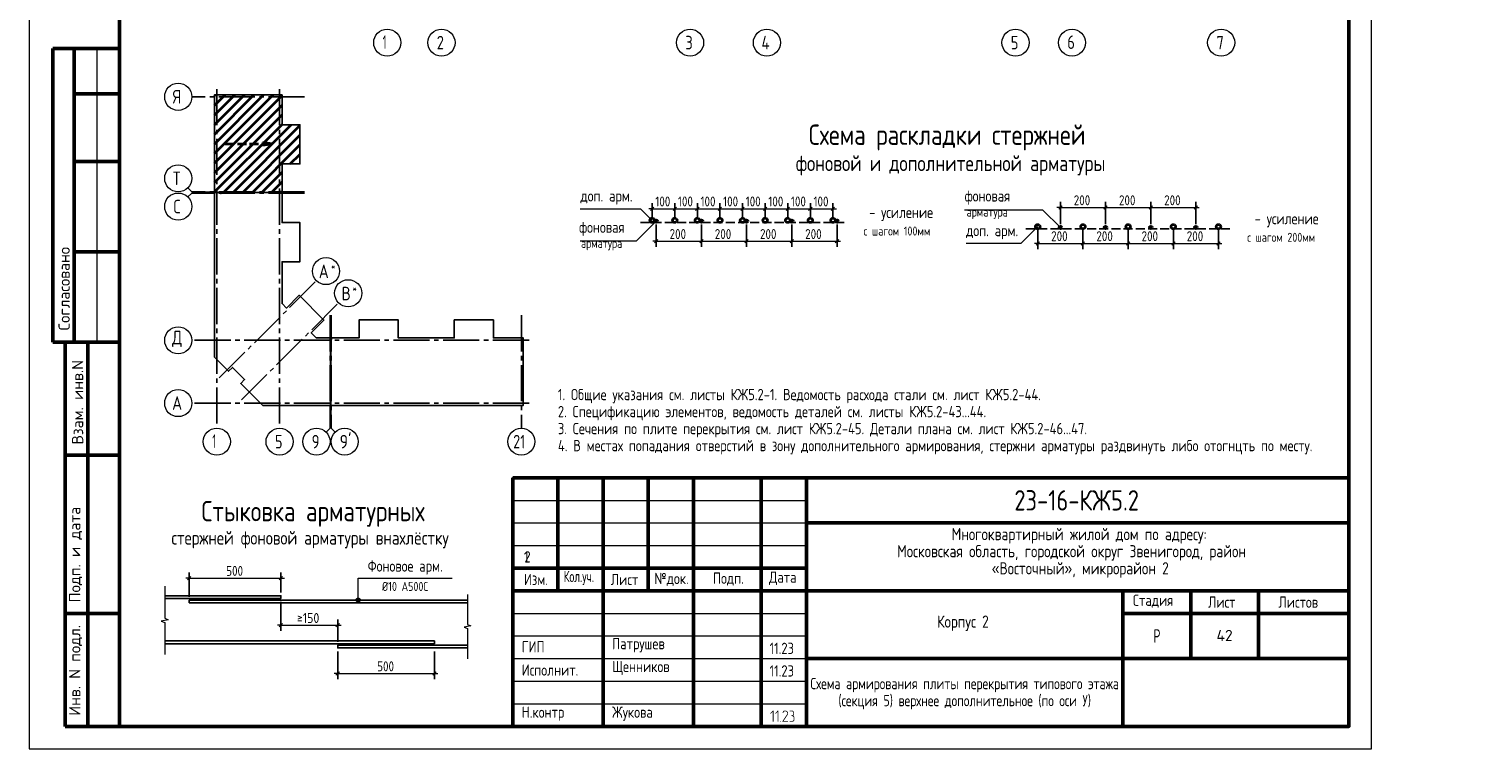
# Model space of a CAD drawing. Header units: millimetres. Extents: x 0 to 32165, y 0 to 42000.
# Tile 1 of 12: x 0 to 32165, y 0 to 15930. Entities that reach past the tile are written whole.
import ezdxf

# ---------------------------------------------------------------- set-up
doc = ezdxf.new("R2010")
doc.units = ezdxf.units.MM
doc.linetypes.add('______2', pattern=[270, 200, -70])
doc.linetypes.add('______5', pattern=[1100, 800, -100, 100, -100])
for name, color, linetype, lineweight in [('Standard', 7, 'Continuous', 25), ('Оси', 40, '______5', 18), ('Примечания', 7, 'Continuous', 25)]:
    doc.layers.add(name, color=color, linetype=linetype, lineweight=lineweight)
doc.styles.add('GOST 2.304-81', font='txt')
doc.styles.add('ISOCPEUR', font='txt')

msp = doc.modelspace()

# ---------------------------------------------------------------- hatches: boundary and pattern name
at = {"layer": 'Standard', "linetype": 'Continuous', "lineweight": 25, "transparency": 33554687}
for points in [[(16472, 610), (16472, 609), (16472, 608), (16472, 607), (16471, 606), (16471, 605), (16471, 605), (16470, 604), (16469, 603), (16468, 602), (16467, 602), (16465, 601), (16463, 601), (16463, 601), (16462, 601), (16461, 601), (16461, 602), (16460, 602), (16459, 602), (16458, 603), (16457, 603), (16456, 604), (16456, 605), (16455, 605), (16455, 606), (16455, 607), (16454, 608), (16454, 609), (16454, 610), (16454, 820), (16416, 782), (16415, 780), (16413, 780), (16412, 779), (16410, 779), (16408, 779), (16407, 780), (16405, 780), (16404, 782), (16402, 783), (16402, 785), (16401, 786), (16401, 788), (16401, 788), (16401, 789), (16401, 790), (16402, 790), (16402, 791), (16402, 792), (16403, 793), (16404, 794), (16457, 848), (16458, 849), (16460, 849), (16461, 850), (16463, 850), (16465, 850), (16466, 849), (16468, 849), (16469, 848), (16470, 847), (16470, 846), (16471, 846), (16471, 845), (16472, 844), (16472, 843), (16472, 842), (16472, 841)], [(16578, 610), (16578, 609), (16578, 608), (16578, 607), (16578, 606), (16578, 605), (16577, 605), (16577, 604), (16576, 603), (16575, 602), (16573, 602), (16572, 601), (16570, 601), (16569, 601), (16569, 601), (16568, 601), (16567, 602), (16566, 602), (16565, 602), (16565, 603), (16563, 603), (16563, 604), (16562, 605), (16562, 605), (16561, 606), (16561, 607), (16561, 608), (16561, 609), (16561, 610), (16561, 820), (16523, 782), (16521, 780), (16520, 780), (16518, 779), (16517, 779), (16515, 779), (16513, 780), (16512, 780), (16510, 782), (16509, 783), (16508, 785), (16508, 786), (16508, 788), (16508, 788), (16508, 789), (16508, 790), (16508, 790), (16509, 791), (16509, 792), (16510, 793), (16510, 794), (16563, 848), (16565, 849), (16566, 849), (16568, 850), (16569, 850), (16571, 850), (16573, 849), (16574, 849), (16576, 848), (16576, 847), (16577, 846), (16577, 846), (16578, 845), (16578, 844), (16578, 843), (16578, 842), (16578, 841)], [(16782, 601), (16676, 601), (16675, 601), (16673, 602), (16671, 603), (16670, 604), (16669, 606), (16668, 607), (16667, 609), (16667, 611), (16667, 612), (16668, 613), (16668, 614), (16669, 615), (16766, 763), (16770, 770), (16773, 776), (16774, 779), (16774, 782), (16775, 786), (16775, 789), (16775, 791), (16775, 793), (16774, 795), (16774, 798), (16773, 800), (16773, 802), (16772, 804), (16771, 805), (16770, 807), (16769, 809), (16768, 811), (16767, 813), (16765, 814), (16764, 816), (16762, 818), (16760, 819), (16759, 821), (16757, 822), (16755, 823), (16753, 824), (16751, 826), (16749, 827), (16747, 828), (16745, 828), (16743, 829), (16741, 830), (16739, 831), (16736, 831), (16734, 831), (16732, 832), (16730, 832), (16728, 832), (16724, 832), (16721, 831), (16718, 831), (16716, 830), (16713, 829), (16710, 828), (16707, 827), (16705, 825), (16702, 823), (16700, 821), (16697, 819), (16695, 816), (16693, 813), (16691, 809), (16689, 806), (16688, 802), (16687, 800), (16686, 799), (16685, 798), (16684, 798), (16684, 797), (16682, 797), (16681, 796), (16680, 796), (16678, 796), (16676, 797), (16674, 797), (16673, 798), (16672, 799), (16672, 800), (16671, 800), (16671, 801), (16671, 802), (16670, 803), (16670, 804), (16670, 805), (16671, 808), (16672, 811), (16673, 813), (16674, 816), (16675, 818), (16676, 820), (16678, 823), (16679, 825), (16680, 827), (16682, 829), (16683, 831), (16685, 832), (16687, 834), (16688, 836), (16690, 837), (16692, 839), (16694, 840), (16698, 843), (16701, 844), (16705, 846), (16709, 848), (16713, 849), (16718, 849), (16722, 850), (16727, 850), (16730, 850), (16733, 850), (16736, 849), (16739, 849), (16742, 848), (16745, 848), (16748, 847), (16751, 846), (16754, 845), (16756, 843), (16759, 842), (16762, 840), (16764, 839), (16767, 837), (16770, 835), (16772, 833), (16775, 830), (16777, 828), (16779, 825), (16781, 823), (16783, 820), (16785, 818), (16787, 815), (16788, 812), (16789, 810), (16790, 807), (16791, 804), (16792, 801), (16792, 798), (16793, 795), (16793, 792), (16793, 789), (16793, 784), (16792, 780), (16792, 776), (16790, 772), (16790, 770), (16789, 767), (16788, 765), (16787, 763), (16786, 760), (16784, 758), (16783, 755), (16781, 753), (16693, 619), (16782, 619), (16784, 619), (16786, 618), (16787, 618), (16788, 616), (16790, 615), (16791, 613), (16791, 612), (16791, 610), (16791, 609), (16791, 607), (16790, 606), (16789, 604), (16788, 603), (16788, 603), (16787, 602), (16786, 602), (16785, 602), (16784, 601), (16783, 601)], [(16905, 737), (16908, 736), (16911, 734), (16914, 732), (16916, 730), (16919, 727), (16921, 724), (16923, 722), (16925, 718), (16927, 715), (16929, 712), (16930, 708), (16932, 705), (16933, 701), (16933, 697), (16934, 694), (16934, 690), (16934, 655), (16934, 652), (16933, 649), (16933, 646), (16933, 644), (16932, 641), (16931, 639), (16931, 636), (16930, 634), (16929, 632), (16928, 629), (16926, 627), (16925, 625), (16923, 623), (16922, 621), (16920, 619), (16918, 617), (16916, 615), (16914, 613), (16912, 611), (16910, 610), (16908, 609), (16905, 607), (16903, 606), (16901, 605), (16898, 604), (16896, 603), (16894, 603), (16891, 602), (16888, 602), (16886, 602), (16883, 601), (16880, 601), (16836, 601), (16834, 601), (16832, 602), (16831, 603), (16829, 604), (16828, 605), (16828, 607), (16827, 608), (16827, 610), (16827, 611), (16828, 613), (16828, 614), (16829, 616), (16830, 616), (16830, 617), (16831, 618), (16832, 618), (16833, 619), (16834, 619), (16835, 619), (16836, 619), (16880, 619), (16884, 619), (16888, 620), (16891, 620), (16894, 622), (16897, 623), (16900, 625), (16903, 627), (16906, 629), (16908, 632), (16910, 635), (16912, 638), (16913, 641), (16915, 644), (16915, 647), (16916, 651), (16916, 655), (16916, 690), (16916, 694), (16915, 697), (16915, 701), (16913, 704), (16912, 707), (16910, 710), (16908, 713), (16906, 715), (16903, 718), (16900, 720), (16897, 722), (16894, 723), (16891, 724), (16888, 725), (16884, 726), (16880, 726), (16871, 726), (16869, 726), (16868, 726), (16866, 727), (16865, 728), (16864, 730), (16863, 731), (16863, 733), (16863, 735), (16863, 736), (16863, 737), (16864, 738), (16865, 740), (16865, 741), (16866, 742), (16867, 742), (16867, 743), (16868, 743), (16869, 743), (16870, 743), (16871, 743), (16875, 743), (16879, 744), (16882, 745), (16885, 746), (16888, 747), (16891, 749), (16894, 751), (16897, 754), (16899, 756), (16901, 759), (16903, 762), (16904, 765), (16906, 768), (16906, 772), (16907, 775), (16907, 779), (16907, 797), (16907, 800), (16906, 804), (16906, 807), (16904, 810), (16903, 814), (16901, 816), (16899, 819), (16897, 822), (16894, 824), (16891, 826), (16888, 828), (16885, 830), (16882, 831), (16879, 832), (16875, 832), (16871, 832), (16836, 832), (16834, 832), (16832, 833), (16831, 834), (16829, 835), (16828, 836), (16828, 838), (16827, 839), (16827, 841), (16827, 842), (16828, 844), (16828, 845), (16829, 847), (16830, 847), (16830, 848), (16831, 849), (16832, 849), (16833, 850), (16834, 850), (16835, 850), (16836, 850), (16871, 850), (16874, 850), (16877, 850), (16880, 849), (16882, 849), (16885, 849), (16887, 848), (16890, 847), (16892, 846), (16894, 845), (16897, 844), (16899, 843), (16901, 841), (16903, 840), (16905, 838), (16907, 836), (16909, 835), (16911, 833), (16913, 831), (16914, 829), (16916, 826), (16917, 824), (16919, 822), (16920, 820), (16921, 817), (16922, 815), (16922, 812), (16923, 810), (16924, 807), (16924, 805), (16924, 802), (16925, 799), (16925, 797), (16925, 779), (16925, 773), (16925, 772), (16925, 771), (16925, 770), (16924, 770), (16924, 768), (16924, 767), (16923, 767), (16923, 766), (16923, 764), (16922, 761), (16921, 759), (16920, 756), (16918, 753), (16917, 751), (16915, 749), (16914, 746), (16912, 744), (16910, 742), (16908, 740)], [(16623, 619), (16624, 619), (16626, 618), (16627, 618), (16629, 616), (16630, 615), (16631, 613), (16632, 612), (16632, 610), (16632, 609), (16631, 607), (16630, 606), (16629, 604), (16629, 603), (16628, 603), (16627, 602), (16627, 602), (16626, 602), (16625, 601), (16624, 601), (16623, 601), (16621, 601), (16619, 602), (16617, 603), (16616, 604), (16615, 605), (16614, 607), (16614, 608), (16614, 610), (16614, 611), (16614, 613), (16615, 614), (16616, 616), (16617, 616), (16617, 617), (16618, 618), (16619, 618), (16620, 619), (16621, 619), (16622, 619)]]:
    msp.add_hatch(color=7, dxfattribs=at).paths.add_polyline_path(points, flags=16)
at = {"layer": 'Примечания', "linetype": 'Continuous', "lineweight": 35, "transparency": 33554687}
msp.add_hatch(color=7, dxfattribs=at).paths.add_polyline_path([(5168, 13360), (5378, 13390), (5168, 13420)])
at = {"layer": 'Примечания', "linetype": 'Continuous', "lineweight": 13, "transparency": 33554687}
for points in [[(7235, 3294), (7325, 3294), (7319, 3316)], [(7235, 3294), (7319, 3316), (7241, 3316)], [(7241, 3271), (7325, 3294), (7235, 3294)], [(7241, 3316), (7319, 3316), (7303, 3333)], [(7241, 3316), (7303, 3333), (7258, 3333)], [(7241, 3271), (7319, 3271), (7325, 3294)], [(7258, 3255), (7319, 3271), (7241, 3271)], [(7258, 3333), (7303, 3333), (7280, 3339)], [(7258, 3255), (7303, 3255), (7319, 3271)], [(7303, 3255), (7258, 3255), (7280, 3249)]]:
    msp.add_hatch(color=7, dxfattribs=at).paths.add_polyline_path(points)

# ---------------------------------------------------------------- linework, layer by layer
at = {"layer": 'Standard', "color": 7, "linetype": 'Continuous', "lineweight": 50, "transparency": 33554687}
for p, q in [((2000, 15500), (527, 15500)), ((527, 15500), (527, 9000)), ((527, 15500), (527, 9000)), ((1000, 15500), (1000, 9000)), ((2000, 14500), (1000, 14500)), ((2000, 13000), (1000, 13000)), ((2000, 11000), (1000, 11000)), ((0, 9000), (6, 9000)), ((527, 9000), (2000, 9000)), ((800, 500), (800, 9000)), ((800, 500), (800, 9000)), ((1300, 500), (1300, 9000)), ((800, 6500), (2000, 6500)), ((10700, 500), (10700, 6000)), ((10700, 6000), (29200, 6000)), ((11700, 3500), (11700, 6000)), ((12700, 500), (12700, 6000)), ((13700, 3500), (13700, 6000)), ((14700, 500), (14700, 6000)), ((16200, 500), (16200, 6000)), ((17200, 500), (17200, 6000)), ((17200, 5000), (29200, 5000)), ((10700, 4000), (17200, 4000)), ((10700, 4000), (17200, 4000)), ((10700, 3500), (17200, 3500)), ((10700, 3500), (17200, 3500)), ((17200, 3500), (29200, 3500)), ((24200, 2000), (24200, 3500)), ((25700, 2000), (25700, 3500)), ((27200, 2000), (27200, 3500)), ((800, 3000), (2000, 3000)), ((24200, 3000), (29200, 3000)), ((17200, 2000), (29200, 2000)), ((24200, 500), (24200, 2000)), ((24200, 500), (24200, 2000)), ((2000, 500), (800, 500))]:
    msp.add_line(p, q, dxfattribs=at)
at = {"layer": 'Standard', "color": 7, "linetype": 'Continuous', "lineweight": 13, "transparency": 33554687}
for p, q in [((1500, 15500), (1500, 9000)), ((3600, 12327), (3512, 12415)), ((3600, 12302), (3512, 12214)), ((3600, 12327), (4100, 12327)), ((3600, 12302), (4100, 12302)), ((6658, 7100), (6658, 7600)), ((6683, 7100), (6683, 7600)), ((6658, 7100), (6570, 7012)), ((6683, 7100), (6771, 7012)), ((10700, 5500), (17200, 5500)), ((10700, 5000), (17200, 5000)), ((10700, 4500), (17200, 4500)), ((10700, 3000), (17200, 3000)), ((10700, 2500), (17200, 2500)), ((10700, 2500), (17200, 2500)), ((10700, 2000), (17200, 2000)), ((10700, 2000), (17200, 2000)), ((10700, 1500), (17200, 1500)), ((10700, 1000), (17200, 1000))]:
    msp.add_line(p, q, dxfattribs=at)
at = {"layer": 'Standard', "color": 7, "linetype": 'Continuous', "lineweight": 35, "transparency": 33554687}
for p, q in [((4100, 13174), (5400, 14474)), ((4100, 13598), (4976, 14474)), ((4100, 14022), (4552, 14474)), ((4100, 14447), (4127, 14474)), ((4100, 13386), (5188, 14474)), ((4100, 13810), (4764, 14474)), ((4100, 14235), (4339, 14474)), ((4100, 12962), (5596, 14458)), ((4100, 12750), (5596, 14246)), ((4100, 12538), (5596, 14034)), ((4100, 12325), (5596, 13821)), ((4304, 12317), (5800, 13813)), ((4516, 12317), (5993, 13794)), ((4728, 12317), (5993, 13582)), ((4940, 12317), (5993, 13370)), ((5780, 12945), (5993, 13158)), ((5992, 12945), (5993, 12946)), ((5152, 12317), (5596, 12761)), ((5364, 12317), (5596, 12549)), ((5578, 12319), (5596, 12337))]:
    msp.add_line(p, q, dxfattribs=at)
at = {"layer": 'Standard', "color": 7, "linetype": 'Continuous', "lineweight": 25, "transparency": 33554687}
for p, q in [((29200, 500), (29200, 6000)), ((10700, 500), (29200, 500)), ((10700, 500), (29200, 500)), ((10700, 500), (29200, 500))]:
    msp.add_line(p, q, dxfattribs=at)
at = {"layer": 'Standard', "color": 7, "linetype": 'Continuous', "lineweight": 13, "transparency": 33554687}
msp.add_lwpolyline([(0, 0), (29700, 0), (29700, 42000), (0, 42000), (0, 0)], close=True, dxfattribs=at)
msp.add_lwpolyline([(29700, 42000), (0, 42000), (0, 0), (29700, 0), (29700, 42000)], dxfattribs=at)
msp.add_lwpolyline([(29700, 42000), (0, 42000), (0, 0), (29700, 0), (29700, 42000)], dxfattribs=at)
at = {"layer": 'Standard', "color": 7, "linetype": 'Continuous', "lineweight": 50, "transparency": 33554687}
msp.add_lwpolyline([(2000, 41500), (29200, 41500), (29200, 500), (2000, 500), (2000, 41500)], close=True, dxfattribs=at)
at = {"layer": 'Standard', "color": 7, "linetype": 'Continuous', "lineweight": 25, "transparency": 33554687}
for points in [[(4100, 12317), (4100, 14474), (5596, 14474), (5596, 13813), (5993, 13813), (5993, 12945), (5596, 12945), (5596, 12317), (5578, 12317), (5578, 12337), (5563, 12337), (5563, 12317), (4100, 12317)], [(4100, 8857), (4100, 12312), (4238, 12312), (4238, 12292), (4253, 12292), (4253, 12312), (5596, 12312), (5596, 11649), (5993, 11649), (5993, 10781), (5596, 10781), (5596, 9855), (5694, 9757), (5975, 10038), (6524, 9489), (6243, 9208), (6355, 9096), (6668, 9096), (6668, 7600), (5170, 7600), (4682, 8088), (4767, 8173), (4499, 8441), (4414, 8356), (4100, 8670), (4100, 8857)], [(6673, 7600), (6673, 9063), (6693, 9063), (6693, 9078), (6673, 9078), (6673, 9096), (7301, 9096), (7301, 9493), (8169, 9493), (8169, 9096), (8787, 9096), (9405, 9096), (9405, 9493), (10273, 9493), (10273, 9096), (10934, 9096), (10934, 7600), (8787, 7600), (6673, 7600)], [(29200, 6000), (10700, 6000), (10700, 500), (29200, 500), (29200, 6000)]]:
    msp.add_lwpolyline(points, dxfattribs=at)
at = {"layer": 'Оси', "color": 8, "linetype": '______5', "lineweight": -3, "transparency": 33554687}
for p, q in [((4153, 14601), (4153, 7100)), ((5543, 14601), (5543, 7100)), ((6096, 14431), (3600, 14431)), ((6096, 12327), (3600, 12327)), ((6096, 12302), (3600, 12302)), ((4208, 8212), (6358, 10362)), ((4698, 7722), (6848, 9872)), ((6658, 9596), (6658, 7100)), ((6683, 9596), (6683, 7100)), ((10891, 9596), (10891, 7100)), ((11061, 9043), (3600, 9043)), ((11061, 9043), (3600, 9043)), ((11061, 7653), (3600, 7653))]:
    msp.add_line(p, q, dxfattribs=at)
at = {"layer": 'Оси', "color": 7, "linetype": 'Continuous', "lineweight": 13, "transparency": 33554687}
for centre in [(7924, 15630), (9124, 15630), (14624, 15630), (16324, 15630), (21824, 15630), (23074, 15630), (26374, 15630), (3300, 14431), (3300, 12627), (3300, 12002), (6570, 10574), (7060, 10084), (3300, 9043), (3300, 9043), (3300, 7653), (4153, 6800), (5543, 6800), (6358, 6800), (6983, 6800), (10891, 6800)]:
    msp.add_circle(centre, 300, dxfattribs=at)
at = {"layer": 'Примечания', "color": 7, "linetype": '______2', "lineweight": 35, "transparency": 33554687}
msp.add_line((4338, 13390), (5378, 13390), dxfattribs=at)
at = {"layer": 'Примечания', "color": 7, "linetype": 'Continuous', "lineweight": 35, "transparency": 33554687}
for p, q in [((5168, 13390), (5153, 13390)), ((5378, 13390), (5168, 13420)), ((5168, 13420), (5168, 13360)), ((5168, 13360), (5378, 13390)), ((5378, 13390), (5378, 13390)), ((5378, 13390), (5378, 13390)), ((5378, 13390), (5378, 13390))]:
    msp.add_line(p, q, dxfattribs=at)
at = {"layer": 'Примечания', "color": 7, "linetype": 'Continuous', "lineweight": 13, "transparency": 33554687}
for p, q in [((13785, 11955), (13710, 11955)), ((13785, 11955), (14285, 11955)), ((14285, 11955), (14785, 11955)), ((14785, 11955), (15285, 11955)), ((15285, 11955), (15785, 11955)), ((15785, 11955), (16285, 11955)), ((16285, 11955), (16785, 11955)), ((16785, 11955), (17285, 11955)), ((17285, 11955), (17785, 11955)), ((17785, 11955), (17860, 11955)), ((22816, 11981), (22741, 11981)), ((22816, 11981), (23816, 11981)), ((23816, 11981), (24816, 11981)), ((24816, 11981), (25816, 11981)), ((25816, 11981), (25891, 11981)), ((13875, 11234), (13800, 11234)), ((13875, 11234), (14875, 11234)), ((14875, 11234), (15875, 11234)), ((15875, 11234), (16875, 11234)), ((16875, 11234), (17875, 11234)), ((17875, 11234), (17950, 11234)), ((22316, 11186), (22241, 11186)), ((22316, 11186), (23316, 11186)), ((23316, 11186), (24316, 11186)), ((24316, 11186), (25316, 11186)), ((25316, 11186), (26316, 11186)), ((26316, 11186), (26391, 11186)), ((3000, 3601), (3000, 2891)), ((3543, 3780), (3468, 3780)), ((3543, 3780), (5573, 3780)), ((5573, 3780), (5648, 3780)), ((7235, 3294), (7235, 3294)), ((7280, 3339), (7280, 3339)), ((7280, 3249), (7280, 3249)), ((7325, 3294), (7325, 3294)), ((9700, 3421), (9700, 2751)), ((3075, 2860), (2925, 2830)), ((2925, 2830), (3000, 2800)), ((3000, 2891), (3075, 2860)), ((3000, 2800), (3000, 2089)), ((5573, 2737), (5498, 2737)), ((5573, 2737), (6828, 2737)), ((6828, 2737), (6903, 2737)), ((9775, 2722), (9625, 2693)), ((9625, 2693), (9700, 2665)), ((9700, 2751), (9775, 2722)), ((9700, 2665), (9700, 1994)), ((3000, 2089), (3000, 2089)), ((9700, 1994), (9700, 1994)), ((6828, 1668), (6753, 1668)), ((6828, 1668), (8968, 1668)), ((8968, 1668), (9043, 1668))]:
    msp.add_line(p, q, dxfattribs=at)
at = {"layer": 'Примечания', "color": 7, "linetype": 'Continuous', "lineweight": 25, "transparency": 33554687}
for p, q in [((13747, 11917), (13822, 11992)), ((14247, 11917), (14322, 11992)), ((14747, 11917), (14822, 11992)), ((15247, 11917), (15322, 11992)), ((15747, 11917), (15822, 11992)), ((16247, 11917), (16322, 11992)), ((16747, 11917), (16822, 11992)), ((17247, 11917), (17322, 11992)), ((17747, 11917), (17822, 11992)), ((22779, 11943), (22854, 12018)), ((23779, 11943), (23854, 12018)), ((24779, 11943), (24854, 12018)), ((25779, 11943), (25854, 12018)), ((13837, 11197), (13912, 11272)), ((14837, 11197), (14912, 11272)), ((15837, 11197), (15912, 11272)), ((16837, 11197), (16912, 11272)), ((17837, 11197), (17912, 11272)), ((22279, 11149), (22354, 11224)), ((23279, 11149), (23354, 11224)), ((24279, 11149), (24354, 11224)), ((25279, 11149), (25354, 11224)), ((26279, 11149), (26354, 11224)), ((3505, 3742), (3580, 3817)), ((5535, 3742), (5610, 3817)), ((5535, 2699), (5610, 2774)), ((6790, 2699), (6865, 2774)), ((6790, 1630), (6865, 1705)), ((8930, 1630), (9005, 1705))]:
    msp.add_line(p, q, dxfattribs=at)
at = {"layer": 'Примечания', "color": 253, "linetype": 'Continuous', "lineweight": -3, "true_color": 0xa0a0a0, "transparency": 33554687}
for p, q in [((13785, 11955), (13785, 12080)), ((13785, 11955), (13785, 11830)), ((13785, 11955), (13785, 11772)), ((14285, 11955), (14285, 12080)), ((14285, 11955), (14285, 11830)), ((14285, 11955), (14285, 11772)), ((14785, 11955), (14785, 12080)), ((14785, 11955), (14785, 11830)), ((14785, 11955), (14785, 11772)), ((15285, 11955), (15285, 12080)), ((15285, 11955), (15285, 11830)), ((15285, 11955), (15285, 11772)), ((15785, 11955), (15785, 12080)), ((15785, 11955), (15785, 11830)), ((15785, 11955), (15785, 11772)), ((16285, 11955), (16285, 12080)), ((16285, 11955), (16285, 11830)), ((16285, 11955), (16285, 11772)), ((16785, 11955), (16785, 12080)), ((16785, 11955), (16785, 11830)), ((16785, 11955), (16785, 11772)), ((17285, 11955), (17285, 12080)), ((17285, 11955), (17285, 11830)), ((17285, 11955), (17285, 11772)), ((17785, 11955), (17785, 12080)), ((17785, 11955), (17785, 11830)), ((17785, 11955), (17785, 11772)), ((22816, 11981), (22816, 12106)), ((22816, 12100), (22816, 11638)), ((22816, 11981), (22816, 11856)), ((22816, 11981), (22816, 11613)), ((23816, 11981), (23816, 12106)), ((23816, 12100), (23816, 11638)), ((23816, 11981), (23816, 11856)), ((23816, 11981), (23816, 11613)), ((24816, 11981), (24816, 12106)), ((24816, 12100), (24816, 11638)), ((24816, 11981), (24816, 11856)), ((24816, 11981), (24816, 11613)), ((25816, 11981), (25816, 12106)), ((25816, 12100), (25816, 11638)), ((25816, 11981), (25816, 11856)), ((25816, 11981), (25816, 11613)), ((13875, 11234), (13875, 11602)), ((17875, 11234), (17875, 11602)), ((13875, 11234), (13875, 11359)), ((14875, 11234), (14875, 11359)), ((15875, 11234), (15875, 11359)), ((16875, 11234), (16875, 11359)), ((17875, 11234), (17875, 11359)), ((22316, 11186), (22316, 11483)), ((22316, 11186), (22316, 11311)), ((23316, 11186), (23316, 11311)), ((24316, 11186), (24316, 11311)), ((25316, 11186), (25316, 11311)), ((26316, 11186), (26316, 11483)), ((26316, 11186), (26316, 11311)), ((13875, 11234), (13875, 11109)), ((14875, 11234), (14875, 11109)), ((15875, 11234), (15875, 11109)), ((16875, 11234), (16875, 11109)), ((17875, 11234), (17875, 11109)), ((22316, 11186), (22316, 11061)), ((23316, 11186), (23316, 11061)), ((24316, 11186), (24316, 11061)), ((25316, 11186), (25316, 11061)), ((26316, 11186), (26316, 11061)), ((3543, 3780), (3543, 3905)), ((5573, 3780), (5573, 3905)), ((3543, 3780), (3543, 3655)), ((3543, 3780), (3543, 3369)), ((5573, 3780), (5573, 3655)), ((5573, 3780), (5573, 3464)), ((5573, 2737), (5573, 3254)), ((5573, 2737), (5573, 2862)), ((5573, 2737), (5573, 2612)), ((6828, 2737), (6828, 2862)), ((6828, 2737), (6828, 2612)), ((6828, 2737), (6828, 2369)), ((6828, 1668), (6828, 2159)), ((8968, 1668), (8968, 2159)), ((6828, 1668), (6828, 1793)), ((6828, 1668), (6828, 1543)), ((8968, 1668), (8968, 1793)), ((8968, 1668), (8968, 1543))]:
    msp.add_line(p, q, dxfattribs=at)
at = {"layer": 'Примечания', "color": 8, "linetype": '______2', "lineweight": -3, "true_color": 0x737373, "transparency": 33554687}
for p, q in [((13525, 11647), (18035, 11647)), ((22056, 11508), (26566, 11508))]:
    msp.add_line(p, q, dxfattribs=at)
at = {"layer": 'Примечания', "color": 7, "linetype": 'Continuous', "lineweight": 13, "transparency": 33554687}
for points in [[(12191, 11955), (13527, 11955), (13785, 11697)], [(22816, 11538), (22428, 11926), (20699, 11926)], [(13875, 11677), (13432, 11234), (12191, 11234)], [(22316, 11558), (21944, 11186), (20731, 11186)], [(7280, 3294), (7280, 3780), (9358, 3780)]]:
    msp.add_lwpolyline(points, dxfattribs=at)
at = {"layer": 'Примечания', "color": 253, "linetype": 'Continuous', "lineweight": -3, "true_color": 0xa0a0a0, "transparency": 33554687}
for points in [[(14875, 11234), (14875, 11251), (14875, 11251), (14875, 11251), (14875, 11251), (14875, 11251), (14875, 11251), (14875, 11602)], [(15875, 11234), (15875, 11251), (15875, 11251), (15875, 11251), (15875, 11251), (15875, 11602)], [(16875, 11234), (16875, 11251), (16875, 11251), (16875, 11602)], [(23316, 11186), (23316, 11203), (23316, 11203), (23316, 11203), (23316, 11203), (23316, 11203), (23316, 11203), (23316, 11483)], [(24316, 11186), (24316, 11203), (24316, 11203), (24316, 11203), (24316, 11203), (24316, 11483)], [(25316, 11186), (25316, 11203), (25316, 11203), (25316, 11483)]]:
    msp.add_lwpolyline(points, dxfattribs=at)
at = {"layer": 'Примечания', "color": 7, "linetype": 'Continuous', "lineweight": 25, "transparency": 33554687}
for points in [[(3000, 3389), (5573, 3389), (5573, 3329), (3000, 3329)], [(9700, 3294), (3543, 3294), (3543, 3234), (9700, 3234)], [(3000, 2389), (8968, 2389), (8968, 2329), (3000, 2329)], [(9700, 2294), (6828, 2294), (6828, 2234), (9700, 2234)]]:
    msp.add_lwpolyline(points, dxfattribs=at)
at = {"layer": 'Примечания', "color": 7, "linetype": 'Continuous', "lineweight": 35, "transparency": 33554687}
for centre, radius in [((13785, 11697), 50), ((13875, 11677), 30), ((14285, 11697), 50), ((14785, 11697), 50), ((14875, 11677), 30), ((15285, 11697), 50), ((15785, 11697), 50), ((15875, 11677), 30), ((16285, 11697), 50), ((16785, 11697), 50), ((16875, 11677), 30), ((17285, 11697), 50), ((17785, 11697), 50), ((17875, 11677), 30), ((22316, 11558), 50), ((23316, 11558), 50), ((24316, 11558), 50), ((25316, 11558), 50), ((26316, 11558), 50), ((22816, 11538), 30), ((23816, 11538), 30), ((24816, 11538), 30), ((25816, 11538), 30)]:
    msp.add_circle(centre, radius, dxfattribs=at)
at = {"layer": 'Примечания', "color": 7, "linetype": 'Continuous', "lineweight": 13, "transparency": 33554687}
msp.add_circle((7280, 3294), 45, dxfattribs=at)

# ---------------------------------------------------------------- texts
at = {"layer": 'Standard', "color": 7, "linetype": 'Continuous', "lineweight": 50, "transparency": 33554687, "char_height": 250, "attachment_point": 7, "rotation": 90, "style": 'ISOCPEUR'}
for s, insert, width in [('\\A1;{\\fISOCPEUR|i0|b0;\\H250.000000;\\W1.000000;\\C7;Согласовано}\\P', (900, 9261), 2071.88), ('\\A1;{\\fISOCPEUR|i0|b0;\\H250.000000;\\W1.000000;\\C7;Взам. инв.N}\\P', (1198, 6736), 1909.1), ('\\A1;{\\fISOCPEUR|i0|b0;\\H250.000000;\\W1.000000;\\C7;Подп. и дата}\\P', (1174, 3242), 2197.06), ('\\A1;{\\fISOCPEUR|i0|b0;\\H250.000000;\\W1.000000;\\C7;Инв. N подл.}\\P', (1174, 734), 2021.79)]:
    msp.add_mtext(s, dxfattribs=dict(at, insert=insert, width=width))
at = {"layer": 'Standard', "color": 7, "linetype": 'Continuous', "lineweight": 13, "transparency": 33554687, "insert": (11700, 7967), "char_height": 250, "width": 20566.88, "attachment_point": 1, "line_spacing_factor": 0.903614}
msp.add_mtext('\\A1;{\\fGOST 2.304-81|i0|b0;\\H250.000000;\\W1.000000;\\C7;1. Общие указания см. листы КЖ5.2-1. Ведомость расхода стали см. лист КЖ5.2-44.}\\P{\\fGOST 2.304-81|i0|b0;\\H250.000000;\\W1.000000;\\C7;2. Спецификацию элементов, ведомость деталей см. листы КЖ5.2-43...44.}\\P{\\fGOST 2.304-81|i0|b0;\\H250.000000;\\W1.000000;\\C7;3. Сечения по плите перекрытия см. лист КЖ5.2-45. Детали плана см. лист КЖ5.2-46...47.}\\P{\\fGOST 2.304-81|i0|b0;\\H250.000000;\\W1.000000;\\C7;4. В местах попадания отверстий в зону дополнительного армирования, стержни арматуры раздвинуть либо отогнцть по месту.}\\P', dxfattribs=at)
at = {"layer": 'Standard', "color": 7, "linetype": 'Continuous', "lineweight": 25, "transparency": 33554687}
for s, insert, char_height, width, attachment_point, style in [('\\W0.75;21', (10711, 6650), 300, 472.28, 7, 'ISOCPEUR'), ('Многоквартирный\\~жилой\\~дом\\~по\\~адресу:\\~', (20410, 4545), 270, 5717.08, 7, 'GOST 2.304-81'), ('Московская\\~область,\\~городской\\~округ\\~Звенигород,\\~район\\~', (19204, 4167), 270, 8136.21, 7, 'GOST 2.304-81'), ('\\A1;{\\fGOST 2.304-81|i0|b0;\\H250.000000;\\W1.000000;\\C7;2}\\P', (11027, 4375), 250, 283.33, 2, 'GOST 2.304-81'), ('1', (10948, 4125), 250, 231.56, 7, 'GOST 2.304-81'), ('Изм.', (10948, 3625), 250, 631.15, 7, 'GOST 2.304-81'), ('\\W0.83;Кол.уч.', (11827, 3625), 250, 799.96, 7, 'GOST 2.304-81'), ('Лист', (12871, 3625), 250, 782.23, 7, 'GOST 2.304-81'), ('№док.', (13835, 3607), 250, 853.39, 7, 'GOST 2.304-81'), ('Подп.', (15131, 3614), 250, 764.54, 7, 'GOST 2.304-81'), ('Дата', (16373, 3625), 250, 782.23, 7, 'GOST 2.304-81'), ('«Восточный»,\\~микрорайон\\~2', (21297, 3789), 270, 3952.83, 7, 'GOST 2.304-81'), ('Стадия', (24421, 3125), 250, 1031.1, 7, 'GOST 2.304-81'), ('Лист', (26084, 3125), 250, 782.23, 7, 'GOST 2.304-81'), ('Листов', (27643, 3125), 250, 1066.5, 7, 'GOST 2.304-81'), ('Корпус\\~2', (20088, 2610), 270, 1362.88, 7, 'GOST 2.304-81'), ('\\W0.77;Р', (24877, 2350), 300, 262.93, 7, 'GOST 2.304-81'), ('ГИП', (10900, 2137), 250, 586.81, 7, 'GOST 2.304-81'), ('Патрушев', (12900, 2137), 250, 1386.36, 7, 'GOST 2.304-81'), ('11.23', (16383, 2101), 250, 693.37, 7, 'GOST 2.304-81'), ('Исполнит.', (10900, 1622), 250, 1386.36, 7, 'GOST 2.304-81'), ('Щенников', (12900, 1631), 250, 1333.08, 7, 'GOST 2.304-81'), ('11.23', (16383, 1601), 250, 693.37, 7, 'GOST 2.304-81'), ('Н.контр', (10900, 622), 250, 1102.09, 7, 'GOST 2.304-81'), ('Жукова', (12900, 622), 250, 1031.11, 7, 'GOST 2.304-81')]:
    msp.add_mtext(s, dxfattribs=dict(at, insert=insert, char_height=char_height, width=width, attachment_point=attachment_point, style=style))
at = {"layer": 'Standard', "color": 7, "linetype": 'Continuous', "lineweight": 50, "transparency": 33554687, "insert": (21798, 5275), "char_height": 450, "width": 3038.67, "attachment_point": 7, "style": 'GOST 2.304-81'}
msp.add_mtext('23-16-КЖ5.2', dxfattribs=at)
at = {"layer": 'Standard', "color": 7, "linetype": 'Continuous', "lineweight": 13, "transparency": 33554687, "insert": (26450, 2510), "char_height": 250, "width": 485.29, "attachment_point": 5, "style": 'ISOCPEUR'}
msp.add_mtext('\\A1;{\\fISOCPEUR|i0|b0;\\H250.000000;\\W1.000000;\\C7;42}\\P', dxfattribs=at)
at = {"layer": 'Standard', "color": 7, "linetype": 'Continuous', "lineweight": 25, "transparency": 33554687, "insert": (20700, 1571), "char_height": 250, "width": 8254.17, "attachment_point": 2, "line_spacing_factor": 0.903614}
msp.add_mtext('\\A1;{\\fGOST 2.304-81|i0|b0;\\H250.000000;\\W0.952381;\\C7;Схема армирования плиты перекрытия типового этажа}\\P{\\fGOST 2.304-81|i0|b0;\\H250.000000;\\W0.952381;\\C7;(секция 5) верхнее дополнительное (по оси У)}\\P', dxfattribs=at)
at = {"layer": 'Оси', "color": 7, "linetype": 'Continuous', "lineweight": 25, "transparency": 33554687, "attachment_point": 7, "style": 'ISOCPEUR'}
for s, insert, char_height, width in [('\\W0.56;1', (7824, 15490), 300, 233.32), ('\\W0.78;2', (9019, 15480), 300, 326.41), ('\\W0.78;3', (14519, 15480), 300, 326.41), ('\\W0.80;4', (16204, 15480), 300, 359.83), ('\\W0.78;5', (21719, 15480), 300, 326.41), ('\\W0.78;6', (22969, 15490), 300, 326.41), ('\\W0.78;7', (26269, 15480), 300, 326.41), ('\\W0.80;Я', (3180, 14281), 300, 359.83), ('\\W0.80;Т', (3180, 12477), 300, 359.83), ('\\W0.78;С', (3195, 11852), 300, 326.41), ('\\W0.82;А', (6409, 10417), 300, 392.66), ('\\W0.80;*', (6679, 10592), 180, 215.89), ('\\W0.80;*', (7154, 10102), 180, 215.89), ('\\W0.80;В', (6914, 9927), 300, 359.84), ('\\W0.82;Д', (3165, 8893), 300, 392.65), ('\\W0.82;А', (3165, 7503), 300, 392.65), ('\\W0.56;1', (4053, 6660), 300, 233.32), ('\\W0.78;5', (5438, 6650), 300, 326.41), ('\\W0.78;9', (6253, 6650), 300, 326.41), ("\\W0.84;9'", (6871, 6650), 300, 440.64)]:
    msp.add_mtext(s, dxfattribs=dict(at, insert=insert, char_height=char_height, width=width))
at = {"layer": 'Примечания', "color": 7, "linetype": 'Continuous', "lineweight": 50, "transparency": 33554687, "attachment_point": 7, "style": 'GOST 2.304-81'}
for s, insert, char_height, width in [('Схема\\~раскладки\\~стержней', (17252, 13245), 450, 6428.77), ('фоновой\\~и\\~дополнительной\\~арматуры', (16963, 12691), 350, 6865.69), ('Стыковка\\~арматурных', (3815, 4915), 450, 5309.46), ('стержней\\~фоновой\\~арматуры\\~внахлёстку', (3151, 4440), 300, 6502.98)]:
    msp.add_mtext(s, dxfattribs=dict(at, insert=insert, char_height=char_height, width=width))
at = {"layer": 'Примечания', "color": 7, "linetype": 'Continuous', "lineweight": 25, "transparency": 33554687, "attachment_point": 7}
for s, insert, char_height, width, style in [('доп.\\~арм.', (12199, 12046), 250, 1208.64, 'GOST 2.304-81'), ('100', (13855, 12005), 220, 485.07, 'GOST 2.304-81'), ('100', (14355, 12005), 220, 485.07, 'GOST 2.304-81'), ('100', (14855, 12005), 220, 485.07, 'GOST 2.304-81'), ('100', (15355, 12005), 220, 485.07, 'GOST 2.304-81'), ('100', (15855, 12005), 220, 485.07, 'GOST 2.304-81'), ('100', (16355, 12005), 220, 485.07, 'GOST 2.304-81'), ('100', (16855, 12005), 220, 485.08, 'GOST 2.304-81'), ('100', (17355, 12005), 220, 485.08, 'GOST 2.304-81'), ('фоновая', (20699, 12046), 250, 1173.24, 'GOST 2.304-81'), ('200', (23113, 12031), 220, 531.96, 'GOST 2.304-81'), ('200', (24113, 12031), 220, 531.96, 'GOST 2.304-81'), ('200', (25113, 12031), 220, 531.97, 'GOST 2.304-81'), ('-\\~усиление', (18585, 11681), 250, 1510.8, 'GOST 2.304-81'), ('арматура', (20741, 11726), 200, 1066.46, 'GOST 2.304-81'), ('фоновая', (12168, 11354), 250, 1173.24, 'GOST 2.304-81'), ('с\\~шагом\\~100мм', (18464, 11361), 200, 1606.26, 'GOST 2.304-81'), ('доп.\\~арм.', (20731, 11278), 250, 1208.64, 'GOST 2.304-81'), ('-\\~усиление', (27116, 11542), 250, 1510.81, 'GOST 2.304-81'), ('200', (14171, 11284), 220, 531.96, 'GOST 2.304-81'), ('200', (15171, 11284), 220, 531.96, 'GOST 2.304-81'), ('200', (16171, 11284), 220, 531.96, 'GOST 2.304-81'), ('200', (17171, 11284), 220, 531.96, 'GOST 2.304-81'), ('200', (22613, 11236), 220, 531.96, 'GOST 2.304-81'), ('200', (23613, 11236), 220, 531.96, 'GOST 2.304-81'), ('200', (24613, 11236), 220, 531.96, 'GOST 2.304-81'), ('200', (25613, 11236), 220, 531.97, 'GOST 2.304-81'), ('с\\~шагом\\~200мм', (26950, 11222), 200, 1648.89, 'GOST 2.304-81'), ('арматура', (12210, 11034), 200, 1066.47, 'GOST 2.304-81'), ('Фоновое\\~арм.', (7491, 3855), 250, 1812.6, 'GOST 2.304-81'), ('500', (4362, 3830), 220, 516.39, 'GOST 2.304-81'), ('Ø10\\~А500С', (7808, 3495), 200, 1153.95, 'GOST 2.304-81'), ('\\W0.87;≥150', (5925, 2787), 220, 666.9, 'ISOCPEUR'), ('500', (7702, 1718), 220, 516.4, 'GOST 2.304-81')]:
    msp.add_mtext(s, dxfattribs=dict(at, insert=insert, char_height=char_height, width=width, style=style))

doc.saveas('drawing.dxf')
